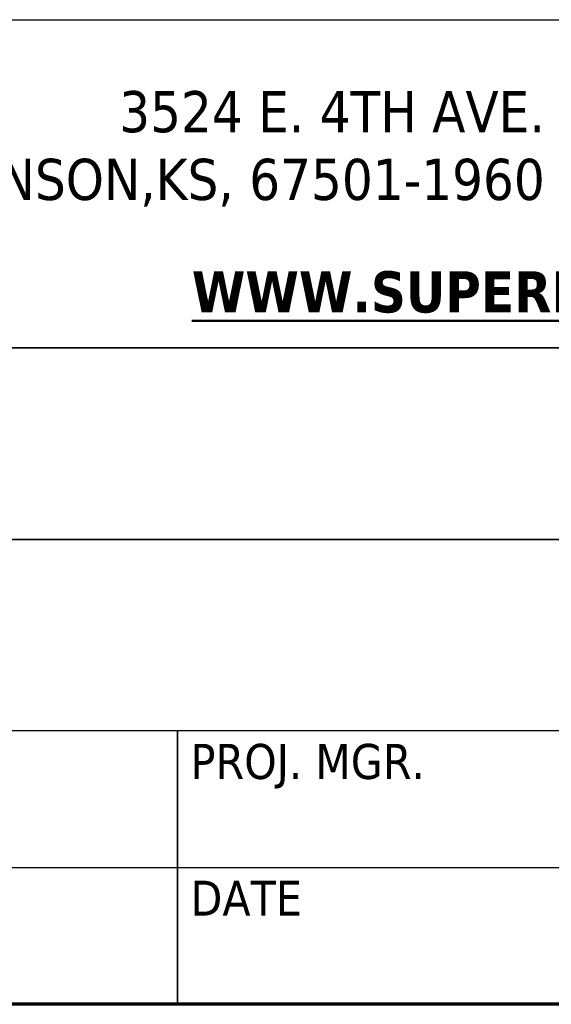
# Model space of a CAD drawing. Header units: inches. Extents: x 12 to 564, y 10 to 374.
# Tile 146 of 159: x 502 to 522, y 10 to 46. Entities that reach past the tile are written whole.
import ezdxf
from ezdxf.enums import TextEntityAlignment as Align

# ---------------------------------------------------------------- set-up
doc = ezdxf.new("R2010")
doc.units = ezdxf.units.IN
doc.header["$LTSCALE"] = 16
doc.header["$MEASUREMENT"] = 0
doc.layers.add('Border (ANSI)', color=7, linetype='Continuous', lineweight=70)
doc.layers.add('Title (ANSI)', color=7, linetype='Continuous', lineweight=50)
doc.styles.add('Note Text (ANSI)', font='tahoma.ttf')
doc.styles.get("Standard").update_dxf_attribs({"font": 'arial.ttf'})
doc.styles.add('Text Style40', font='tahoma.ttf')

# ---------------------------------------------------------------- blocks, each defined once
blk = doc.blocks.new('Borders SUPERIOR BORDER')
at = {"layer": 'Border (ANSI)'}
blk.add_line((35.25, 0.625), (0.75, 0.625), dxfattribs=at)
blk = doc.blocks.new('Title Blocks SB TITLE-KS')
at = {"layer": 'Title (ANSI)', "lineweight": 25}
for p, q in [((47.7839, 4.6475), (54.5339, 4.6475)), ((47.7839, 4.6475), (54.5339, 4.6475)), ((54.5339, 3.8975), (47.7839, 3.8975)), ((49.2839, 3.8975), (54.5339, 3.8975)), ((54.5339, 3.46), (49.2839, 3.46)), ((49.2839, 3.46), (51.9089, 3.46)), ((51.9089, 3.0225), (49.2839, 3.0225)), ((51.0339, 3.0225), (50.1589, 3.0225)), ((51.0339, 2.71), (51.0339, 3.0225)), ((51.9089, 3.0225), (51.0339, 3.0225)), ((51.0339, 3.0225), (51.0339, 2.71)), ((50.1589, 2.71), (51.0339, 2.71)), ((50.1589, 2.71), (51.0339, 2.71)), ((51.0339, 2.3975), (51.0339, 2.71)), ((51.0339, 2.71), (51.9089, 2.71)), ((51.0339, 2.71), (51.0339, 2.3975)), ((51.0339, 2.71), (51.9089, 2.71)), ((54.5339, 2.3975), (47.7839, 2.3975)), ((51.0339, 2.3975), (50.1589, 2.3975)), ((51.9089, 2.3975), (51.0339, 2.3975))]:
    blk.add_line(p, q, dxfattribs=at)
at = {"layer": 'Title (ANSI)', "style": 'Text Style40'}
for s, p in [('PROJ. MGR.', (51.0639, 2.9925)), ('DATE', (51.0639, 2.68))]:
    blk.add_text(s, height=0.08, dxfattribs=at).set_placement(p, align=Align.TOP_LEFT)
at = {"layer": 'Title (ANSI)', "insert": (51.8729, 4.3525), "char_height": 0.094, "width": 1.956484, "attachment_point": 6, "line_spacing_factor": 0.987884, "style": 'Note Text (ANSI)'}
blk.add_mtext('\\fTahoma|b0|i0;{\\H0.0940;3524 E. 4TH AVE.\\P}\\fTahoma|b0|i0;{\\H0.0940;HUTCHINSON,KS, 67501-1960}', dxfattribs=at)
at = {"layer": 'Title (ANSI)', "insert": (51.9779, 4.0725), "char_height": 0.094, "width": 1.970267, "attachment_point": 2, "style": 'Note Text (ANSI)'}
blk.add_mtext('\\fTahoma|b1|i0;{\\H0.0940;\\LWWW.SUPERIORBOILER.COM}', dxfattribs=at)
at = {"layer": 'Title (ANSI)', "lineweight": 30, "flags": 63}
for tag, p in [('REV._1_#', (41.2839, 4.3662)), ('REV_#1_DATE', (46.0339, 4.3662)), ('REV_#1_DRAWN', (46.5339, 4.3662)), ('REV_#1_APPR', (47.0339, 4.3662)), ('REV_#1_P.M.', (47.5339, 4.3662)), ('REV._2__#', (41.2839, 4.1787)), ('REV_#2_DATE', (46.0339, 4.1787)), ('REV_#2_DRAWN', (46.5339, 4.1787)), ('REV_#2_APPR', (47.0339, 4.1787)), ('REV_#2_P.M.', (47.5339, 4.1787)), ('REV._3_#', (41.2839, 3.9912)), ('REV_#3_DATE', (46.0339, 3.9912)), ('REV_#3_DRAWN', (46.5339, 3.9912)), ('REV_#3_APPR', (47.0339, 3.9912)), ('REV_#3_P.M.', (47.5339, 3.9912)), ('REV._4_#', (41.2839, 3.8037)), ('REV_#4_DATE', (46.0339, 3.8037)), ('REV_#4_DRAWN', (46.5339, 3.8037)), ('REV_#4_APPR', (47.0339, 3.8037)), ('REV_#4_P.M.', (47.5339, 3.8037)), ('REV._5_#', (41.2839, 3.6162)), ('REV_#5_DATE', (46.0339, 3.6162)), ('REV_#5_DRAWN', (46.5339, 3.6162)), ('REV_#5_APPR', (47.0339, 3.6162)), ('REV_#5_P.M.', (47.5339, 3.6162)), ('REV._6_#', (41.2839, 3.4287)), ('REV_#6_DATE', (46.0339, 3.4287)), ('REV_#6_DRAWN', (46.5339, 3.4287)), ('REV_#6_APPR', (47.0339, 3.4287)), ('REV_#6_P.M.', (47.5339, 3.4287))]:
    blk.add_attdef(tag, text='', height=0.08, dxfattribs=at).set_placement(p, align=Align.MIDDLE_CENTER)
for tag, p in [('REVISION_#1_DESCRIPTION', (41.5639, 4.3662)), ('REVISION_#2_DESCRIPTION', (41.5639, 4.1787)), ('REVISION_#3_DESCRIPTION', (41.5639, 3.9912)), ('REVISION_#4_DESCRIPTION', (41.5639, 3.8037)), ('REVISION_#5_DESCRIPTION', (41.5639, 3.6162)), ('REVISION_#6_DESCRIPTION', (41.5639, 3.4287))]:
    blk.add_attdef(tag, text='', height=0.08, dxfattribs=at).set_placement(p, align=Align.MIDDLE_LEFT)
for tag, height, p in [('DRAWING_NAME', 0.125, (51.9089, 3.68)), ('DRAWING_REV_#', 0.188, (54.2839, 2.7925))]:
    blk.add_attdef(tag, text='', height=height, dxfattribs=at).set_placement(p, align=Align.TOP_CENTER)
for tag, height, p in [('SCALE', 0.1, (53.1889, 2.8675)), ('CONTRACTOR', 0.125, (49.3139, 3.2425)), ('PROJECT', 0.125, (51.9389, 3.2425)), ('DRAWN_BY_DATE', 0.1, (49.3139, 2.555)), ('DRAWN_BY_INITIAL', 0.1, (49.3139, 2.8675)), ('MODEL_NUMBER', 0.1, (51.9389, 2.8675)), ('APPROVED_BY_INITIAL', 0.1, (50.1889, 2.8675)), ('PROJECT_MANAGER_INITIAL', 0.1, (51.0639, 2.8675)), ('DRAWING_NUMBER', 0.1, (51.9389, 2.555)), ('APPROVED_BY_DATE', 0.1, (50.1889, 2.555)), ('PROJECT_MANAGER_DATE', 0.1, (51.0639, 2.555)), ('SIZE', 0.1, (53.1889, 2.555))]:
    blk.add_attdef(tag, text='', height=height, dxfattribs=at).set_placement(p, align=Align.TOP_LEFT)

msp = doc.modelspace()

# ---------------------------------------------------------------- block references
at = {"xscale": 16, "yscale": 16, "zscale": 16}
for name, p in [('Borders SUPERIOR BORDER', (0, 0)), ('Title Blocks SB TITLE-KS', (-308.543, -28.36))]:
    msp.add_blockref(name, p, dxfattribs=at)

doc.saveas('drawing.dxf')
